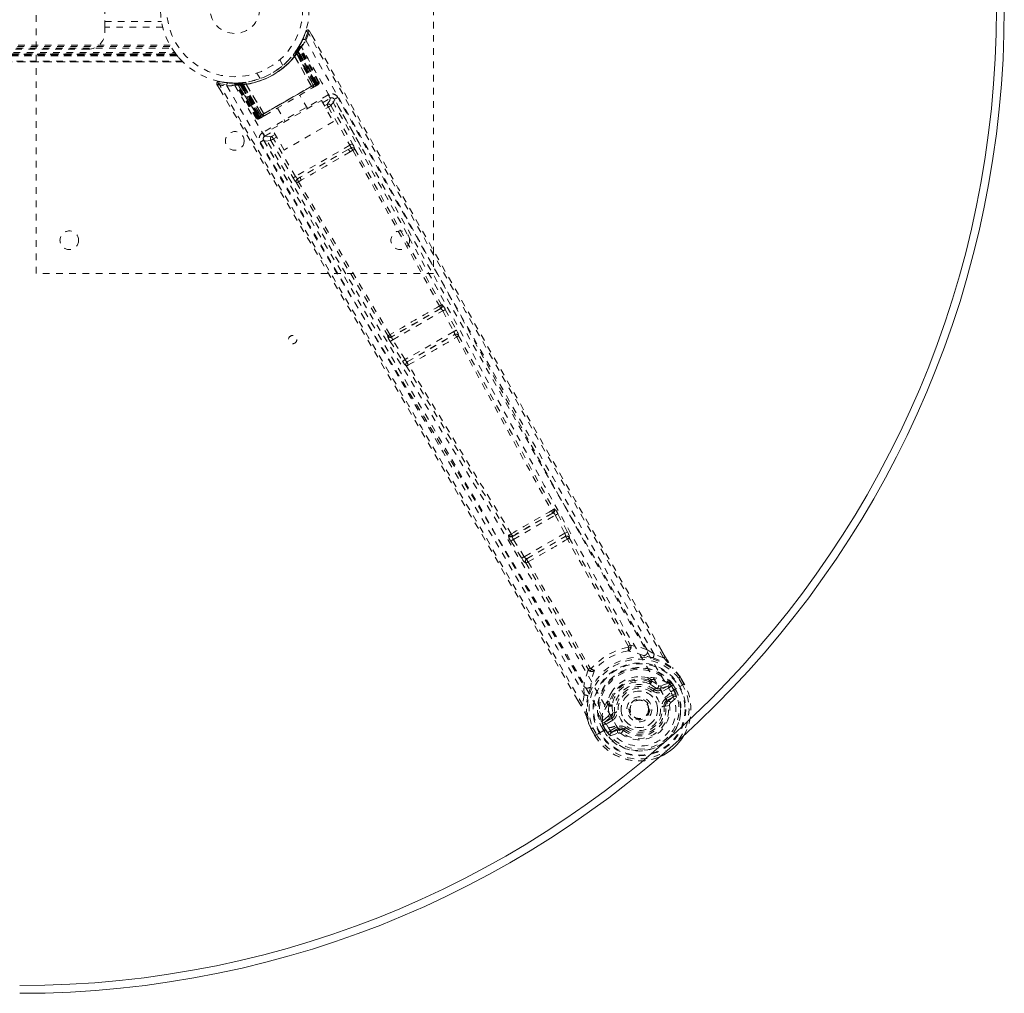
# Model space of a CAD drawing. Header units: inches. Extents: x 7.1 to 78.6, y 25.7 to 55.4.
# Tile 5 of 6: x 63.7 to 78.6, y 25.7 to 40.4. Entities that reach past the tile are written whole.
import ezdxf

# ---------------------------------------------------------------- set-up
doc = ezdxf.new("R2010")
doc.units = ezdxf.units.IN
doc.header["$MEASUREMENT"] = 0
doc.linetypes.add('SLD-Dashed', pattern=[0.075, 0.05, -0.025])
doc.linetypes.add('SLD-Solid', pattern=[0])

msp = doc.modelspace()

# ---------------------------------------------------------------- linework, layer by layer
at = {"color": 7, "linetype": 'SLD-Dashed', "lineweight": 0}
for p, q in [((63.965, 36.557), (63.965, 44.557)), ((69.965, 44.557), (69.965, 36.557)), ((65, 40.276), (65, 40.839)), ((65, 40.36), (65.858, 40.36)), ((65.876, 40.276), (65, 40.276)), ((65, 40.276), (65, 40.192)), ((68.039, 40.212), (67.991, 40.091)), ((68.093, 40.217), (68.067, 40.203)), ((68.135, 40.143), (68.093, 40.217)), ((67.987, 40.08), (67.93, 39.974)), ((66.077, 39.867), (19.604, 39.867)), ((19.605, 39.869), (66.076, 39.869)), ((19.607, 39.871), (66.074, 39.871)), ((19.623, 39.893), (66.057, 39.893)), ((19.668, 39.959), (66.013, 39.959)), ((19.683, 39.984), (65.997, 39.984)), ((19.694, 40.002), (65.987, 40.002)), ((64.75, 39.942), (62.5, 39.942)), ((67.879, 39.896), (67.902, 39.879)), ((67.881, 39.899), (67.897, 39.923)), ((67.881, 39.899), (67.904, 39.882)), ((67.892, 39.916), (67.89, 39.912)), ((67.89, 39.912), (67.913, 39.895)), ((67.891, 39.885), (67.892, 39.886)), ((68.15, 39.398), (67.891, 39.885)), ((67.933, 39.951), (67.892, 39.886)), ((67.892, 39.916), (67.916, 39.899)), ((67.892, 39.886), (68.151, 39.399)), ((67.894, 39.917), (67.893, 39.916)), ((67.934, 39.98), (67.894, 39.917)), ((67.897, 39.923), (67.901, 39.928)), ((67.897, 39.923), (67.921, 39.907)), ((67.901, 39.928), (67.906, 39.936)), ((67.901, 39.928), (67.925, 39.912)), ((67.902, 39.879), (68.172, 39.411)), ((68.175, 39.413), (67.904, 39.882)), ((68.188, 39.42), (67.913, 39.895)), ((67.916, 39.899), (68.191, 39.422)), ((67.925, 39.912), (67.921, 39.907)), ((67.921, 39.907), (68.199, 39.426)), ((67.93, 39.942), (67.925, 39.941)), ((68.203, 39.429), (67.925, 39.912)), ((68.209, 39.428), (67.931, 39.954)), ((68.209, 39.433), (67.933, 39.951)), ((67.952, 39.983), (67.944, 39.97)), ((68.225, 39.442), (67.944, 39.97)), ((67.952, 40.012), (67.945, 39.999)), ((68.236, 39.448), (67.952, 39.983)), ((19.5, 39.752), (66.181, 39.752)), ((66.18, 39.752), (19.501, 39.752)), ((19.502, 39.752), (66.179, 39.752)), ((66.167, 39.764), (19.513, 39.764)), ((66.097, 39.842), (19.584, 39.842)), ((19.584, 39.842), (66.097, 39.842)), ((19.588, 39.847), (66.093, 39.847)), ((19.589, 39.848), (66.092, 39.848)), ((66.09, 39.851), (19.591, 39.851)), ((19.591, 39.851), (66.09, 39.851)), ((66.08, 39.863), (19.6, 39.863)), ((66.092, 39.848), (66.079, 39.865)), ((67.692, 39.699), (67.644, 39.782)), ((67.852, 39.861), (67.85, 39.859)), ((67.868, 39.839), (67.867, 39.837)), ((68.124, 39.383), (67.867, 39.837)), ((67.868, 39.839), (68.126, 39.383)), ((67.297, 39.582), (67.346, 39.499)), ((66.722, 39.426), (66.728, 39.455)), ((66.853, 39.44), (66.728, 39.455)), ((66.96, 39.43), (66.944, 39.43)), ((67.055, 39.433), (66.981, 39.43)), ((67.005, 39.419), (67.322, 38.916)), ((67.083, 39.419), (67.006, 39.416)), ((67.045, 39.404), (67.043, 39.433)), ((67.043, 39.433), (67.049, 39.433)), ((67.051, 39.404), (67.049, 39.433)), ((67.057, 39.434), (67.055, 39.433)), ((67.062, 39.434), (67.058, 39.434)), ((67.06, 39.405), (67.058, 39.434)), ((67.065, 39.405), (67.062, 39.434)), ((67.077, 39.435), (67.081, 39.436)), ((67.08, 39.407), (67.077, 39.435)), ((67.084, 39.407), (67.081, 39.436)), ((67.083, 39.419), (67.085, 39.42)), ((67.375, 38.951), (67.083, 39.419)), ((67.085, 39.42), (67.377, 38.952)), ((67.128, 39.442), (67.125, 39.441)), ((68.199, 39.426), (67.328, 38.924)), ((67.339, 38.93), (68.188, 39.42)), ((68.151, 39.399), (68.209, 39.433)), ((68.225, 39.442), (68.236, 39.448)), ((66.696, 39.41), (66.739, 39.338)), ((66.985, 39.416), (66.969, 39.416)), ((67.29, 38.902), (66.969, 39.416)), ((67.302, 38.909), (66.985, 39.416)), ((67.318, 38.918), (67.006, 39.416)), ((67.045, 39.404), (67.324, 38.921)), ((67.051, 39.404), (67.045, 39.404)), ((67.328, 38.924), (67.051, 39.404)), ((67.336, 38.928), (67.06, 39.405)), ((67.065, 39.405), (67.339, 38.93)), ((67.08, 39.407), (67.352, 38.937)), ((67.355, 38.939), (67.084, 39.407)), ((67.138, 39.417), (67.136, 39.417)), ((67.402, 38.965), (67.136, 39.417)), ((67.138, 39.417), (67.403, 38.967)), ((68.172, 39.411), (67.355, 38.939)), ((68.124, 39.383), (68.126, 39.383)), ((68.14, 39.359), (68.198, 39.392)), ((68.151, 39.399), (68.15, 39.398)), ((68.172, 39.411), (68.175, 39.413)), ((68.202, 39.395), (68.205, 39.397)), ((68.213, 39.401), (68.217, 39.404)), ((68.217, 39.404), (68.216, 39.406)), ((68.223, 39.407), (68.223, 39.407)), ((68.224, 39.408), (68.227, 39.41)), ((68.377, 39.255), (67.387, 38.683)), ((67.527, 38.737), (68.273, 39.167)), ((68.063, 39.046), (67.947, 39.248)), ((68.273, 39.167), (68.456, 38.85)), ((68.291, 39.135), (68.408, 39.203)), ((68.469, 39.186), (68.458, 39.199)), ((68.47, 39.184), (68.465, 39.192)), ((68.471, 39.182), (68.47, 39.184)), ((68.871, 38.474), (68.471, 39.183)), ((67.609, 39.053), (67.725, 38.851)), ((68.32, 39.086), (68.356, 39.107)), ((68.342, 39.047), (68.379, 39.068)), ((68.379, 39.068), (68.703, 38.493)), ((68.418, 39.09), (68.742, 38.515)), ((67.29, 38.902), (67.302, 38.909)), ((67.318, 38.918), (67.375, 38.951)), ((67.327, 38.891), (67.331, 38.892)), ((67.339, 38.897), (67.343, 38.899)), ((67.351, 38.903), (67.354, 38.905)), ((67.352, 38.937), (67.355, 38.939)), ((67.358, 38.908), (67.416, 38.941)), ((67.377, 38.952), (67.375, 38.951)), ((67.402, 38.965), (67.403, 38.967)), ((68.456, 38.85), (67.71, 38.42)), ((67.417, 38.631), (67.545, 38.705)), ((67.71, 38.42), (67.527, 38.737)), ((67.395, 38.586), (67.401, 38.569)), ((67.398, 38.576), (67.403, 38.568)), ((67.403, 38.568), (67.403, 38.566)), ((67.403, 38.566), (67.817, 37.865)), ((67.51, 38.566), (67.846, 37.998)), ((67.574, 38.655), (67.526, 38.628)), ((67.596, 38.616), (67.548, 38.589)), ((67.884, 38.021), (67.548, 38.589)), ((68.703, 38.493), (67.884, 38.021)), ((68.676, 38.427), (67.955, 38.011)), ((68.717, 38.45), (68.676, 38.427)), ((68.708, 38.391), (68.75, 38.416)), ((67.955, 38.011), (67.914, 37.987)), ((67.928, 37.941), (67.97, 37.965)), ((69.965, 36.557), (63.965, 36.557)), ((70.077, 36.024), (69.336, 35.596)), ((70.071, 36.023), (70.077, 36.024)), ((70.094, 36.084), (70.087, 36.083)), ((70.145, 36.01), (70.312, 35.699)), ((69.352, 35.553), (70.106, 35.989)), ((70.106, 35.989), (70.273, 35.678)), ((69.279, 35.617), (69.275, 35.611)), ((69.336, 35.596), (69.339, 35.601)), ((69.537, 35.254), (69.352, 35.553)), ((70.273, 35.678), (69.537, 35.254)), ((69.571, 35.221), (70.284, 35.632)), ((70.284, 35.632), (70.283, 35.632)), ((70.345, 35.614), (70.345, 35.615)), ((69.314, 35.53), (69.499, 35.23)), ((69.556, 35.159), (69.556, 35.159)), ((69.572, 35.221), (69.571, 35.221)), ((71.775, 32.938), (71.159, 32.582)), ((71.173, 32.538), (71.807, 32.904)), ((71.762, 32.935), (71.775, 32.938)), ((71.779, 32.995), (71.792, 32.998)), ((71.807, 32.904), (71.951, 32.631)), ((71.846, 32.925), (71.99, 32.651)), ((71.108, 32.607), (71.099, 32.597)), ((71.159, 32.582), (71.168, 32.592)), ((71.951, 32.631), (71.337, 32.277)), ((71.376, 32.247), (71.957, 32.583)), ((71.957, 32.583), (71.957, 32.582)), ((71.99, 32.651), (72.005, 32.621)), ((71.135, 32.514), (71.3, 32.253)), ((71.337, 32.277), (71.173, 32.538)), ((72.018, 32.563), (72.019, 32.564)), ((71.3, 32.253), (71.319, 32.225)), ((71.361, 32.184), (71.362, 32.184)), ((71.377, 32.247), (71.376, 32.247)), ((73.194, 30.871), (73.302, 30.804)), ((73.443, 30.752), (73.302, 30.804)), ((73.468, 30.766), (73.417, 30.854)), ((73.469, 30.766), (73.418, 30.854)), ((73.207, 30.451), (73.226, 30.442)), ((73.24, 30.386), (73.228, 30.405)), ((73.246, 30.421), (73.258, 30.402)), ((73.512, 30.365), (73.401, 30.326)), ((73.512, 30.365), (73.526, 30.361)), ((73.531, 30.359), (73.526, 30.361)), ((73.73, 30.341), (73.672, 30.441)), ((73.697, 30.456), (73.695, 30.459)), ((73.755, 30.353), (73.696, 30.455)), ((73.756, 30.355), (73.697, 30.456)), ((73.706, 30.326), (73.753, 30.353)), ((73.753, 30.353), (73.756, 30.355)), ((72.244, 30.193), (72.239, 30.32)), ((73.305, 30.271), (73.323, 30.294)), ((73.323, 30.294), (73.334, 30.288)), ((73.391, 30.286), (73.515, 30.329)), ((73.391, 30.286), (73.403, 30.264)), ((73.515, 30.329), (73.403, 30.264)), ((73.53, 30.303), (73.418, 30.238)), ((73.548, 30.341), (73.555, 30.33)), ((73.563, 30.327), (73.548, 30.341)), ((73.551, 30.237), (73.681, 30.312)), ((73.555, 30.33), (73.594, 30.263)), ((73.588, 30.343), (73.563, 30.327)), ((73.599, 30.266), (73.563, 30.327)), ((73.588, 30.343), (73.624, 30.281)), ((73.588, 30.343), (73.588, 30.343)), ((73.594, 30.263), (73.599, 30.266)), ((73.681, 30.312), (73.686, 30.315)), ((73.686, 30.315), (73.706, 30.326)), ((72.193, 30.029), (72.149, 30.106)), ((72.15, 30.107), (72.194, 30.03)), ((72.244, 30.193), (72.218, 30.045)), ((72.603, 30.05), (72.614, 30.031)), ((72.626, 30.057), (72.637, 30.038)), ((73.479, 30.133), (73.58, 30.191)), ((73.494, 30.107), (73.595, 30.165)), ((73.504, 30.089), (73.494, 30.107)), ((73.595, 30.165), (73.504, 30.089)), ((73.548, 30.069), (73.639, 30.149)), ((72.675, 29.92), (72.704, 29.924)), ((72.675, 29.907), (72.675, 29.92)), ((73.474, 30.021), (73.45, 30.018)), ((73.474, 30.031), (73.474, 30.021)), ((73.533, 30.029), (73.474, 30.021)), ((72.515, 29.777), (72.519, 29.792)), ((72.515, 29.777), (72.515, 29.772)), ((72.608, 29.868), (72.519, 29.792)), ((72.519, 29.792), (72.519, 29.792)), ((72.519, 29.792), (72.519, 29.792)), ((72.548, 29.771), (72.648, 29.857)), ((72.661, 29.836), (72.548, 29.771)), ((72.676, 29.81), (72.563, 29.745)), ((72.648, 29.857), (72.661, 29.836)), ((72.346, 29.68), (72.348, 29.677)), ((72.406, 29.575), (72.348, 29.677)), ((72.349, 29.677), (72.407, 29.575)), ((72.373, 29.691), (72.431, 29.591)), ((72.409, 29.577), (72.455, 29.604)), ((72.455, 29.604), (72.475, 29.616)), ((72.475, 29.616), (72.48, 29.619)), ((72.48, 29.619), (72.61, 29.694)), ((72.526, 29.728), (72.5, 29.715)), ((72.5, 29.715), (72.5, 29.715)), ((72.536, 29.652), (72.5, 29.715)), ((72.522, 29.748), (72.528, 29.737)), ((72.526, 29.729), (72.522, 29.748)), ((72.526, 29.728), (72.562, 29.667)), ((72.528, 29.737), (72.566, 29.669)), ((72.536, 29.652), (72.536, 29.652)), ((72.566, 29.669), (72.562, 29.667)), ((72.61, 29.694), (72.61, 29.694)), ((72.636, 29.646), (72.737, 29.704)), ((72.643, 29.573), (72.757, 29.612)), ((72.651, 29.62), (72.752, 29.678)), ((72.762, 29.66), (72.651, 29.62)), ((72.762, 29.66), (72.752, 29.678)), ((72.835, 29.653), (72.828, 29.658)), ((72.85, 29.672), (72.835, 29.653)), ((72.406, 29.575), (72.409, 29.577))]:
    msp.add_line(p, q, dxfattribs=at)
at = {"color": 7, "linetype": 'SLD-Dashed', "lineweight": 0, "flags": 128}
for points in [[(68.091, 40.216), (68.085, 40.221), (68.078, 40.226), (68.071, 40.229), (68.063, 40.231), (68.055, 40.229), (68.049, 40.226), (68.043, 40.221), (68.04, 40.214)], [(73.443, 30.752), (73.035, 31.456), (72.611, 32.192), (72.171, 32.958), (71.773, 33.655), (71.517, 34.104), (71.249, 34.576), (70.969, 35.068), (70.692, 35.558), (70.451, 35.983), (70.133, 36.546), (69.794, 37.145), (69.435, 37.78), (69.103, 38.369), (68.067, 40.203)], [(73.418, 30.854), (72.112, 33.121), (70.769, 35.482), (69.43, 37.851), (68.093, 40.217)], [(68.037, 40.077), (68.828, 38.697), (69.606, 37.311), (70.373, 35.922), (71.132, 34.532), (71.726, 33.444), (72.324, 32.362), (72.93, 31.291), (73.551, 30.237)], [(66.058, 39.893), (66.058, 39.893), (66.057, 39.893)], [(66.728, 39.452), (66.72, 39.452), (66.712, 39.45), (66.704, 39.446), (66.698, 39.441), (66.694, 39.435), (66.692, 39.427), (66.692, 39.42), (66.695, 39.413)], [(66.696, 39.411), (66.697, 39.41), (66.698, 39.412), (66.703, 39.415), (66.712, 39.42), (66.717, 39.423), (66.722, 39.426)], [(72.218, 30.045), (71.85, 30.685), (71.46, 31.361), (71.046, 32.072), (70.611, 32.82), (70.208, 33.508), (69.789, 34.223), (69.692, 34.388), (69.595, 34.554), (69.496, 34.721), (69.429, 34.836), (69.363, 34.948), (69.294, 35.064), (69.223, 35.186), (68.992, 35.577), (68.736, 36.012), (68.454, 36.49), (68.275, 36.793), (68.086, 37.113), (67.881, 37.46), (67.69, 37.784), (67.441, 38.206), (67.219, 38.581), (67.026, 38.91), (66.86, 39.191), (66.722, 39.426)], [(67.119, 39.442), (66.934, 39.43), (66.891, 39.435)], [(66.955, 39.428), (66.966, 39.421), (66.977, 39.412)], [(66.966, 39.421), (66.97, 39.417), (66.971, 39.416)], [(66.999, 39.43), (67.007, 39.431), (67.043, 39.433)], [(67.001, 39.422), (67.005, 39.417), (67.006, 39.416)], [(68.209, 39.433), (68.209, 39.432), (68.207, 39.431), (68.204, 39.43), (68.2, 39.427), (68.195, 39.424), (68.189, 39.421), (68.182, 39.417), (68.175, 39.413)], [(68.191, 39.422), (68.204, 39.429), (68.214, 39.436), (68.222, 39.44), (68.225, 39.442)], [(68.236, 39.448), (68.234, 39.447), (68.227, 39.443), (68.216, 39.436), (68.203, 39.429)], [(72.149, 30.106), (70.832, 32.381), (69.458, 34.727), (68.078, 37.069), (66.696, 39.411)], [(66.846, 39.389), (67.646, 38.014), (68.456, 36.647), (69.276, 35.288), (70.1, 33.937), (70.746, 32.878), (71.384, 31.819), (72.007, 30.759), (72.61, 29.694)], [(66.968, 39.395), (67.766, 38.025), (68.576, 36.662), (69.396, 35.308), (70.221, 33.961), (70.866, 32.906), (71.504, 31.85), (72.127, 30.791), (72.727, 29.727)], [(67.403, 38.967), (67.582, 39.07), (67.763, 39.175), (67.945, 39.28), (68.124, 39.383)], [(67.418, 38.942), (67.596, 39.045), (67.778, 39.15), (67.959, 39.255), (68.138, 39.358)], [(68.126, 39.383), (68.146, 39.378), (68.151, 39.377)], [(68.151, 39.377), (68.152, 39.388), (68.15, 39.398)], [(68.204, 39.398), (68.208, 39.4), (68.211, 39.4), (68.212, 39.401), (68.212, 39.401)], [(68.205, 39.397), (68.208, 39.399), (68.211, 39.4), (68.213, 39.401), (68.213, 39.402)], [(68.408, 39.203), (68.402, 39.166), (68.356, 39.107)], [(68.408, 39.203), (68.405, 39.207), (68.398, 39.219), (68.389, 39.235), (68.377, 39.255)], [(68.418, 39.09), (68.463, 39.149), (68.469, 39.182)], [(73.194, 30.871), (71.609, 33.636), (70.037, 36.409), (68.469, 39.186)], [(73.302, 30.804), (72.932, 31.445), (72.547, 32.114), (72.148, 32.811), (71.768, 33.476), (71.385, 34.15), (71.002, 34.825), (70.629, 35.483), (70.272, 36.114), (69.94, 36.703), (69.568, 37.362), (69.219, 37.98), (68.877, 38.587), (68.521, 39.216)], [(68.356, 39.107), (68.357, 39.106), (68.358, 39.104), (68.36, 39.1), (68.363, 39.095), (68.367, 39.089), (68.37, 39.083), (68.375, 39.076), (68.379, 39.068)], [(68.418, 39.09), (68.414, 39.088), (68.405, 39.083), (68.393, 39.076), (68.379, 39.068)], [(67.324, 38.921), (67.311, 38.914), (67.3, 38.908), (67.293, 38.903), (67.29, 38.902)], [(67.302, 38.909), (67.305, 38.91), (67.312, 38.915), (67.323, 38.921), (67.336, 38.928)], [(67.317, 38.918), (67.322, 38.912), (67.323, 38.911)], [(67.352, 38.937), (67.345, 38.933), (67.338, 38.93), (67.332, 38.926), (67.327, 38.923), (67.323, 38.921), (67.32, 38.919), (67.318, 38.918), (67.318, 38.918)], [(67.332, 38.893), (67.332, 38.893), (67.333, 38.894), (67.335, 38.895), (67.338, 38.898)], [(67.342, 38.899), (67.343, 38.899), (67.345, 38.9), (67.347, 38.902), (67.351, 38.903)], [(67.344, 38.9), (67.344, 38.9), (67.345, 38.901), (67.347, 38.902), (67.35, 38.905)], [(67.357, 38.907), (67.358, 38.908), (67.359, 38.908)], [(67.377, 38.952), (67.384, 38.945), (67.395, 38.941)], [(67.402, 38.965), (67.396, 38.945), (67.395, 38.941)], [(67.387, 38.683), (67.398, 38.664), (67.408, 38.647), (67.415, 38.636), (67.417, 38.631)], [(67.349, 38.539), (67.54, 38.215), (67.758, 37.846), (67.997, 37.441), (68.213, 37.075), (68.326, 36.884), (68.44, 36.692), (68.553, 36.5), (68.681, 36.283), (68.811, 36.063), (68.936, 35.85), (69.192, 35.416), (69.43, 35.013), (69.649, 34.641), (69.863, 34.277), (70.112, 33.854), (70.537, 33.129), (70.966, 32.397), (71.407, 31.639), (71.836, 30.9), (72.244, 30.193)], [(67.401, 38.569), (67.436, 38.556), (67.51, 38.566)], [(67.401, 38.569), (69.022, 35.823), (70.638, 33.075), (72.239, 30.32)], [(67.526, 38.628), (67.452, 38.618), (67.417, 38.631)], [(67.548, 38.589), (67.534, 38.581), (67.522, 38.573), (67.514, 38.568), (67.51, 38.566)], [(67.526, 38.628), (67.526, 38.627), (67.528, 38.624), (67.53, 38.621), (67.533, 38.616), (67.536, 38.61), (67.54, 38.603), (67.544, 38.596), (67.548, 38.589)], [(68.676, 38.427), (68.499, 38.324), (68.321, 38.221), (68.137, 38.116), (67.955, 38.011)], [(68.708, 38.391), (68.525, 38.285), (68.339, 38.178), (68.153, 38.071), (67.97, 37.965)], [(68.742, 38.515), (68.738, 38.513), (68.729, 38.508), (68.716, 38.501), (68.703, 38.493)], [(68.717, 38.45), (68.734, 38.456), (68.747, 38.454)], [(68.75, 38.416), (69.409, 37.242), (70.059, 36.064)], [(68.778, 38.434), (69.437, 37.26), (70.087, 36.083)], [(67.884, 38.021), (67.871, 38.013), (67.859, 38.005), (67.85, 38), (67.846, 37.998)], [(69.309, 35.632), (68.615, 36.784), (67.928, 37.941)], [(67.898, 37.926), (68.585, 36.769), (69.279, 35.617)], [(69.597, 37.098), (70.296, 35.828), (71.05, 34.44), (71.641, 33.353), (72.237, 32.273), (72.843, 31.204), (73.464, 30.152)], [(70.145, 36.01), (70.144, 36.009), (70.141, 36.008), (70.137, 36.006), (70.132, 36.003), (70.126, 36), (70.12, 35.996), (70.113, 35.993), (70.106, 35.989)], [(69.352, 35.553), (69.345, 35.549), (69.338, 35.545), (69.332, 35.541), (69.326, 35.538), (69.321, 35.535), (69.318, 35.532), (69.315, 35.531), (69.314, 35.53)], [(70.312, 35.699), (70.31, 35.698), (70.308, 35.697), (70.304, 35.695), (70.299, 35.692), (70.293, 35.689), (70.287, 35.686), (70.28, 35.682), (70.273, 35.678)], [(70.312, 35.699), (70.327, 35.669), (70.328, 35.668)], [(70.317, 35.595), (71.034, 34.281), (71.751, 32.973)], [(70.331, 35.629), (70.334, 35.628), (70.345, 35.614)], [(70.345, 35.614), (71.062, 34.302), (71.779, 32.995)], [(69.537, 35.254), (69.53, 35.249), (69.524, 35.245), (69.518, 35.241), (69.512, 35.238), (69.507, 35.235), (69.503, 35.233), (69.501, 35.231), (69.499, 35.23)], [(69.499, 35.23), (69.518, 35.202), (69.519, 35.2)], [(69.556, 35.159), (70.334, 33.881), (71.108, 32.607)], [(71.141, 32.621), (70.367, 33.896), (69.587, 35.174)], [(71.775, 32.938), (71.782, 32.937), (71.79, 32.93), (71.799, 32.919), (71.803, 32.912), (71.807, 32.904)], [(71.846, 32.925), (71.844, 32.924), (71.841, 32.922), (71.837, 32.92), (71.833, 32.918), (71.827, 32.915), (71.821, 32.911), (71.814, 32.908), (71.807, 32.904)], [(71.173, 32.538), (71.168, 32.545), (71.164, 32.552), (71.158, 32.566), (71.157, 32.576), (71.159, 32.582)], [(71.99, 32.651), (71.986, 32.649), (71.976, 32.644), (71.964, 32.638), (71.951, 32.631)], [(71.951, 32.631), (71.954, 32.623), (71.957, 32.615), (71.96, 32.6), (71.96, 32.589), (71.959, 32.585), (71.958, 32.583), (71.957, 32.583)], [(71.173, 32.538), (71.166, 32.534), (71.159, 32.53), (71.153, 32.526), (71.148, 32.522), (71.143, 32.519), (71.139, 32.517), (71.137, 32.515), (71.135, 32.514)], [(72.911, 30.923), (72.447, 31.728), (71.99, 32.541)], [(72.018, 32.564), (72.475, 31.751), (72.939, 30.946)], [(71.337, 32.277), (71.331, 32.272), (71.324, 32.268), (71.318, 32.265), (71.313, 32.261), (71.308, 32.258), (71.304, 32.256), (71.301, 32.254), (71.3, 32.253)], [(71.362, 32.184), (71.837, 31.383), (72.302, 30.579)], [(71.395, 32.198), (71.871, 31.396), (72.336, 30.591)], [(72.908, 30.908), (72.917, 30.903), (72.926, 30.901), (72.935, 30.901), (72.942, 30.905), (72.947, 30.912), (72.949, 30.92), (72.948, 30.93), (72.945, 30.94)], [(73.194, 30.871), (73.073, 30.914), (72.945, 30.94)], [(72.908, 30.908), (72.912, 30.915), (72.912, 30.919), (72.912, 30.921), (72.911, 30.923)], [(73.159, 30.777), (73.146, 30.78), (73.138, 30.782)], [(73.285, 30.748), (73.434, 30.691), (73.58, 30.597)], [(73.469, 30.766), (73.469, 30.766), (73.468, 30.766), (73.466, 30.765), (73.463, 30.763), (73.458, 30.761), (73.453, 30.758), (73.448, 30.755), (73.443, 30.752)], [(72.304, 30.57), (72.263, 30.447), (72.239, 30.32)], [(72.304, 30.57), (72.311, 30.562), (72.319, 30.557), (72.328, 30.555), (72.336, 30.556), (72.343, 30.56), (72.348, 30.567), (72.351, 30.576), (72.35, 30.586)], [(72.336, 30.591), (72.337, 30.589), (72.339, 30.588), (72.343, 30.587), (72.35, 30.586)], [(73.587, 30.589), (73.584, 30.594), (73.58, 30.597)], [(73.695, 30.459), (73.641, 30.53), (73.58, 30.597)], [(73.697, 30.456), (73.639, 30.532), (73.587, 30.589)], [(73.207, 30.451), (73.113, 30.465), (73.056, 30.463)], [(73.323, 30.294), (73.27, 30.333), (73.221, 30.36)], [(73.258, 30.402), (73.31, 30.374), (73.366, 30.332)], [(73.695, 30.459), (73.694, 30.459), (73.693, 30.458), (73.69, 30.456), (73.688, 30.453), (73.684, 30.451), (73.68, 30.448), (73.676, 30.444), (73.672, 30.441)], [(73.672, 30.441), (73.677, 30.444), (73.682, 30.447), (73.687, 30.45), (73.691, 30.452), (73.694, 30.454), (73.697, 30.455), (73.697, 30.456), (73.697, 30.456)], [(73.756, 30.355), (73.756, 30.355), (73.755, 30.355), (73.753, 30.353), (73.75, 30.352), (73.746, 30.35), (73.741, 30.347), (73.735, 30.344), (73.73, 30.341)], [(72.344, 30.324), (72.343, 30.316), (72.339, 30.303)], [(72.662, 30.236), (72.632, 30.188), (72.596, 30.098)], [(73.287, 30.247), (73.29, 30.251), (73.293, 30.256), (73.297, 30.26), (73.299, 30.263), (73.302, 30.266), (73.303, 30.268), (73.304, 30.27), (73.305, 30.271)], [(73.366, 30.332), (73.387, 30.324), (73.401, 30.326)], [(73.418, 30.238), (73.415, 30.243), (73.413, 30.248), (73.41, 30.252), (73.408, 30.256), (73.406, 30.26), (73.404, 30.262), (73.404, 30.264), (73.403, 30.264)], [(73.53, 30.303), (73.527, 30.308), (73.525, 30.313), (73.522, 30.317), (73.52, 30.321), (73.518, 30.324), (73.517, 30.327), (73.516, 30.328), (73.515, 30.329)], [(73.555, 30.33), (73.545, 30.315), (73.53, 30.303)], [(73.563, 30.327), (73.563, 30.327), (73.563, 30.327)], [(73.625, 30.28), (73.674, 30.168), (73.701, 30.049), (73.704, 29.926), (73.684, 29.806), (73.64, 29.691), (73.575, 29.587), (73.573, 29.585)], [(73.58, 30.191), (73.602, 30.199), (73.626, 30.197)], [(72.3, 30.179), (72.275, 30.022), (72.283, 29.849)], [(73.464, 30.152), (73.498, 30.082), (73.517, 30.005), (73.518, 29.925), (73.501, 29.846), (73.469, 29.77), (73.423, 29.701), (73.364, 29.641), (73.296, 29.593), (73.219, 29.558), (73.139, 29.537), (73.056, 29.531), (72.974, 29.541), (72.897, 29.567), (72.828, 29.608), (72.771, 29.662), (72.727, 29.727)], [(73.479, 30.133), (73.482, 30.128), (73.485, 30.123), (73.487, 30.118), (73.49, 30.115), (73.491, 30.111), (73.493, 30.109), (73.494, 30.107), (73.494, 30.107)], [(73.595, 30.165), (73.595, 30.166), (73.594, 30.167), (73.592, 30.17), (73.59, 30.173), (73.588, 30.177), (73.586, 30.181), (73.583, 30.186), (73.58, 30.191)], [(72.218, 30.045), (72.213, 30.042), (72.208, 30.039), (72.203, 30.036), (72.199, 30.033), (72.195, 30.031), (72.193, 30.03), (72.193, 30.029), (72.193, 30.029)], [(72.62, 29.901), (72.617, 29.879), (72.608, 29.868)], [(72.614, 30.031), (72.613, 29.971), (72.62, 29.901)], [(72.734, 29.928), (72.728, 29.927), (72.723, 29.926), (72.718, 29.926), (72.713, 29.925), (72.71, 29.924), (72.707, 29.924), (72.705, 29.924), (72.704, 29.924)], [(73.421, 30.015), (73.426, 30.015), (73.432, 30.016), (73.437, 30.017), (73.441, 30.017), (73.445, 30.018), (73.448, 30.018), (73.45, 30.018), (73.45, 30.018)], [(72.283, 29.849), (72.285, 29.843), (72.287, 29.838)], [(72.283, 29.849), (72.308, 29.772), (72.346, 29.68)], [(72.348, 29.677), (72.311, 29.765), (72.287, 29.838)], [(72.548, 29.771), (72.549, 29.77), (72.55, 29.769), (72.551, 29.766), (72.553, 29.763), (72.555, 29.759), (72.558, 29.755), (72.56, 29.75), (72.563, 29.745)], [(72.676, 29.81), (72.673, 29.815), (72.67, 29.819), (72.667, 29.824), (72.665, 29.828), (72.663, 29.831), (72.662, 29.833), (72.661, 29.835), (72.661, 29.836)], [(72.346, 29.68), (72.347, 29.681), (72.348, 29.681), (72.351, 29.682), (72.355, 29.684), (72.359, 29.685), (72.363, 29.687), (72.368, 29.689), (72.373, 29.691)], [(72.348, 29.677), (72.347, 29.676), (72.348, 29.677), (72.349, 29.677)], [(72.349, 29.677), (72.35, 29.678), (72.354, 29.68), (72.358, 29.682), (72.363, 29.685), (72.368, 29.688), (72.373, 29.691)], [(72.526, 29.728), (72.526, 29.728), (72.526, 29.729)], [(72.563, 29.745), (72.546, 29.738), (72.528, 29.737)], [(72.562, 29.667), (72.559, 29.665), (72.553, 29.662), (72.545, 29.657), (72.536, 29.652)], [(72.607, 29.609), (72.618, 29.63), (72.636, 29.646)], [(72.636, 29.646), (72.638, 29.641), (72.641, 29.636), (72.644, 29.631), (72.646, 29.628), (72.648, 29.624), (72.649, 29.622), (72.65, 29.62), (72.651, 29.62)], [(72.737, 29.704), (72.739, 29.699), (72.742, 29.694), (72.745, 29.69), (72.747, 29.686), (72.749, 29.683), (72.75, 29.68), (72.751, 29.679), (72.752, 29.678)], [(72.868, 29.696), (72.865, 29.691), (72.861, 29.687), (72.858, 29.683), (72.855, 29.679), (72.853, 29.676), (72.851, 29.674), (72.85, 29.672), (72.85, 29.672)], [(72.407, 29.576), (72.406, 29.576), (72.405, 29.575), (72.406, 29.575)]]:
    msp.add_lwpolyline(points, dxfattribs=at)
at = {"color": 7, "linetype": 'SLD-Dashed', "lineweight": 0}
for centre, radius in [((66.965, 40.557), 1.125), ((66.965, 40.557), 1.03), ((66.965, 40.557), 0.376), ((66.965, 38.557), 0.141), ((64.465, 37.057), 0.141), ((69.465, 37.057), 0.141), ((67.84, 35.557), 0.0625), ((73.077, 29.971), 0.7), ((73.077, 29.971), 0.69), ((73.077, 29.971), 0.623), ((73.077, 29.971), 0.32), ((73.077, 29.971), 0.275), ((73.077, 29.971), 0.188), ((73.077, 29.971), 0.157), ((73.077, 29.971), 0.142), ((73.077, 29.971), 0.139), ((73.077, 29.971), 0.138)]:
    msp.add_circle(centre, radius, dxfattribs=at)
at = {"color": 7, "linetype": 'SLD-Solid', "lineweight": 15}
for centre, radius, start, end in [((63.715, 40.557), 14.875, 270, 90), ((63.715, 40.557), 14.757, 270, 90), ((63.715, 40.557), 14.757, 270, 90), ((73.077, 29.971), 0.78, 293.2668, 329.7091), ((73.077, 29.971), 0.78, 293.3517, 329.6242)]:
    msp.add_arc(centre, radius, start, end, dxfattribs=at)
at = {"color": 7, "linetype": 'SLD-Dashed', "lineweight": 0}
for centre, radius, start, end in [((64.75, 40.192), 0.25, 270, 360), ((66.965, 40.558), 1.158, 257.8714, 342.1368), ((66.972, 40.555), 1.12, 334.6373, 342.102), ((66.947, 40.593), 1.206, 334.6778, 341.8734), ((68.067, 40.203), 0.03, 29.4674, 162.1545), ((68.034, 40.148), 0.0637, 58.5985, 85.805), ((66.966, 40.557), 1.127, 329.5249, 334.6585), ((66.862, 40.767), 1.363, 324.4473, 329.5874), ((68.011, 40.062), 0.03, 30.2575, 154.0793), ((66.951, 40.547), 1.107, 216.1574, 218.1454), ((66.94, 40.535), 1.092, 217.6141, 225.7632), ((66.949, 40.585), 1.19, 270.8801, 329.1199), ((66.965, 40.557), 1.127, 270.4732, 329.5268), ((66.966, 40.556), 1.155, 274.2142, 325.7857), ((66.966, 40.556), 1.155, 274.9104, 325.0896), ((66.966, 40.556), 1.155, 275.8866, 324.1134), ((67.226, 40.192), 0.732, 331.2375, 335.2461), ((67.172, 40.412), 0.874, 323.5636, 325.4762), ((67.976, 39.846), 0.109, 121.2506, 150.4792), ((67.918, 39.901), 0.0297, 145.5268, 208.5208), ((67.917, 39.899), 0.0297, 145.4493, 208.5184), ((68.013, 39.845), 0.137, 119.4044, 143.517), ((67.159, 40.239), 0.826, 334.4251, 339.5914), ((67.183, 40.233), 0.805, 335.5296, 340.9267), ((67.151, 40.248), 0.844, 336.4939, 341.7217), ((67.96, 39.965), 0.0299, 149.2393, 208.2095), ((67.209, 40.417), 0.846, 328.8026, 330.3418), ((67.941, 39.943), 0.0429, 47.0146, 95.8227), ((67.971, 39.984), 0.0299, 150.3021, 208.0904), ((67.978, 39.998), 0.03, 151.0764, 208.0207), ((-66.09, -37.731), 154.953, 28.89638, 30.09767), ((64.094, 38.249), 2.559, 38.5032, 39.0898), ((66.984, 40.526), 1.12, 277.9257, 322.0744), ((67.884, 39.868), 0.0345, 194.8322, 241.044), ((67.883, 39.867), 0.031, 190.2226, 241.685), ((66.722, 39.426), 0.03, 77.8469, 210.5317), ((66.964, 40.551), 1.121, 257.8972, 265.3612), ((66.872, 39.404), 0.03, 85.9296, 209.7334), ((66.965, 40.557), 1.128, 265.3425, 270.4733), ((66.944, 39.4), 0.03, 31.9803, 88.9227), ((66.965, 40.548), 1.118, 268.9233, 269.8106), ((66.945, 39.359), 0.0707, 61.4584, 88.8937), ((66.966, 40.393), 0.963, 269.626, 272.5174), ((66.96, 39.4), 0.0299, 31.9078, 89.6971), ((66.964, 40.582), 1.154, 269.9245, 273.9568), ((67.009, 39.405), 0.0429, 144.1735, 192.9922), ((66.981, 39.4), 0.03, 46.8725, 91.2413), ((66.965, 40.557), 1.127, 270.7805, 275.7096), ((66.981, 39.4), 0.0299, 31.7998, 90.7502), ((67.058, 39.404), 0.0297, 31.4757, 94.476), ((67.059, 39.404), 0.0297, 31.4726, 94.5544), ((67.152, 40.149), 0.733, 264.7564, 268.7668), ((67.105, 39.418), 0.0311, 358.3234, 49.6447), ((67.104, 39.417), 0.0345, 358.9668, 45.1541), ((67.823, 39.201), 0.425, 27.0518, 30.9521), ((68.176, 39.42), 0.0353, 291.8162, 20.675), ((67.462, 38.997), 0.844, 28.4093, 30.2276), ((68.183, 39.418), 0.03, 300.0639, 28.0633), ((67.848, 39.216), 0.409, 26.9302, 30.9897), ((68.198, 39.428), 0.03, 323.4973, 28.0221), ((68.21, 39.434), 0.03, 300.0061, 28.0086), ((68.209, 39.434), 0.0305, 320.7087, 27.6495), ((66.943, 40.584), 1.2, 258.1036, 265.3371), ((66.836, 40.754), 1.365, 270.4173, 275.5484), ((67.139, 40.236), 0.837, 258.2594, 263.5254), ((67.138, 40.209), 0.808, 259.0823, 264.4627), ((67.143, 40.221), 0.816, 260.3786, 265.6044), ((68.124, 39.381), 0.0266, 300.8097, 351.4342), ((68.125, 39.385), 0.0299, 300.1918, 28.2016), ((67.792, 39.184), 0.443, 27.1712, 30.9192), ((67.793, 39.184), 0.445, 27.1759, 30.9042), ((68.197, 39.429), 0.0315, 299.304, 332.3765), ((68.256, 39.293), 0.119, 105.9048, 109.5565), ((68.43, 39.164), 0.105, 29.364, 120.0832), ((68.43, 39.164), 0.045, 52.0115, 119.9784), ((69.929, 36.693), 2.889, 119.1646, 120.3544), ((68.379, 39.068), 0.0451, 29.619, 119.5733), ((67.316, 38.918), 0.03, 211.9927, 299.9958), ((67.316, 38.919), 0.0305, 212.3649, 279.3708), ((67.327, 38.925), 0.03, 211.9775, 276.5659), ((67.343, 38.934), 0.03, 211.9321, 299.9374), ((68.032, 39.326), 0.816, 209.7635, 211.6435), ((67.327, 38.926), 0.0315, 267.9504, 300.6814), ((67.686, 39.122), 0.409, 209.0065, 213.0608), ((67.706, 39.134), 0.424, 209.0465, 212.9591), ((67.71, 39.136), 0.424, 209.0461, 212.9597), ((67.742, 39.154), 0.446, 209.0998, 212.8188), ((67.741, 39.154), 0.442, 209.0825, 212.836), ((67.401, 38.967), 0.0299, 211.7987, 299.8124), ((67.405, 38.965), 0.0265, 248.3658, 299.3847), ((67.439, 38.592), 0.105, 119.9128, 210.6399), ((68.818, 36.079), 2.865, 119.6412, 120.8411), ((67.44, 38.592), 0.045, 120.021, 187.9913), ((67.549, 38.589), 0.0451, 120.4244, 210.3582), ((68.647, 38.368), 0.0652, 20.5405, 63.5538), ((68.64, 38.448), 0.0773, 1.6197, 35.4679), ((68.681, 38.384), 0.0756, 25.3497, 61.8372), ((68.498, 38.359), 0.289, 14.9786, 32.6485), ((68.743, 38.416), 0.0384, 27.0802, 85.3625), ((68.627, 38.643), 0.258, 298.4455, 305.7743), ((68.103, 38.131), 0.289, 207.3523, 225.0236), ((67.955, 38.053), 0.0772, 204.5282, 238.3884), ((67.938, 37.948), 0.0456, 121.9208, 209.0057), ((67.793, 38.161), 0.258, 294.2213, 301.5588), ((67.989, 37.984), 0.075, 178.0038, 214.8098), ((68.021, 38.007), 0.0652, 176.4367, 219.4347), ((87.747, 4.563), 36.127, 119.3134, 120.6867), ((86.224, 7.201), 33.041, 119.2678, 120.7322), ((69.998, 36.186), 0.136, 296.7334, 311.1191), ((70.014, 36.03), 0.0567, 353.3892, 37.5183), ((70.048, 36.062), 0.0451, 300.5806, 28.0275), ((70.054, 36.063), 0.0451, 300.5538, 28.0599), ((70.048, 35.971), 0.0601, 16.8947, 61.4094), ((69.941, 35.924), 0.222, 22.8798, 46.3593), ((69.49, 35.664), 0.222, 193.6443, 217.1166), ((69.313, 35.635), 0.0451, 211.9421, 299.4421), ((69.235, 35.745), 0.136, 288.8666, 303.2774), ((69.317, 35.64), 0.0451, 211.9693, 299.423), ((69.362, 35.653), 0.057, 202.6064, 246.4878), ((69.396, 35.595), 0.0601, 178.6019, 223.0986), ((53.258, 64.298), 33.341, 299.2942, 300.7058), ((53.169, 64.453), 33.569, 299.2813, 300.7188), ((70.222, 35.642), 0.0626, 351.5359, 35.5248), ((70.305, 35.595), 0.0433, 52.7778, 120.2181), ((70.252, 35.57), 0.0697, 20.9144, 63.0656), ((70.306, 35.593), 0.0451, 28.3737, 119.3683), ((70.261, 35.707), 0.125, 296.4454, 312.2351), ((70.228, 35.605), 0.118, 4.6488, 32.0139), ((69.623, 35.256), 0.118, 207.9897, 235.3615), ((69.594, 35.279), 0.0626, 204.483, 248.456), ((69.594, 35.182), 0.0451, 120.6343, 211.6236), ((69.595, 35.182), 0.0451, 120.6348, 211.632), ((69.519, 35.276), 0.123, 287.6589, 303.6644), ((69.641, 35.218), 0.0697, 176.9386, 219.08), ((89.953, 0.741), 37.017, 119.455, 120.5447), ((87.905, 4.289), 32.881, 119.4018, 120.5981), ((71.71, 33.055), 0.0918, 296.0198, 318.5474), ((71.702, 32.937), 0.0607, 358.2998, 36.2287), ((71.739, 32.974), 0.0451, 300.8911, 27.4034), ((71.752, 32.977), 0.0451, 300.8625, 27.511), ((71.692, 32.867), 0.165, 20.5959, 52.3652), ((71.262, 32.619), 0.165, 187.6352, 219.4063), ((71.137, 32.621), 0.0451, 212.4909, 299.1353), ((71.09, 32.697), 0.092, 281.4623, 303.9909), ((71.146, 32.631), 0.0451, 212.6015, 299.1044), ((71.197, 32.646), 0.0612, 203.9343, 241.5388), ((54.979, 61.318), 33.376, 299.4251, 300.5748), ((71.978, 32.542), 0.0451, 27.8538, 118.9509), ((71.979, 32.543), 0.0451, 27.8557, 118.9597), ((71.909, 32.509), 0.0873, 21.8104, 56.8089), ((71.926, 32.571), 0.0933, 355.8674, 32.4636), ((55.339, 60.695), 32.709, 299.3987, 300.6012), ((71.951, 32.621), 0.089, 296.1836, 319.6163), ((71.401, 32.268), 0.0933, 207.5376, 244.1306), ((71.389, 32.304), 0.0588, 207.8404, 256.6296), ((71.399, 32.208), 0.0451, 121.0393, 212.1461), ((71.4, 32.208), 0.0451, 121.0449, 212.1503), ((71.346, 32.271), 0.0879, 280.2426, 303.9552), ((71.464, 32.252), 0.0872, 183.1891, 218.1917), ((72.89, 30.913), 0.0608, 283.4584, 26.3314), ((72.874, 30.993), 0.0795, 297.4883, 323.9459), ((72.951, 30.953), 0.0143, 206.6178, 242.4738), ((73.084, 29.959), 0.965, 100.5266, 139.4745), ((73.048, 30.022), 0.844, 99.7729, 140.2273), ((72.833, 30.886), 0.0786, 336.2657, 16.6737), ((72.764, 29.978), 0.888, 65.0294, 80.8692), ((73.14, 30.843), 0.0608, 268.0309, 27.62), ((72.677, 30.96), 0.644, 340.7415, 345.9111), ((73.077, 29.971), 0.787, 38.3239, 201.6761), ((73.077, 29.971), 0.758, 38.3239, 201.6761), ((72.736, 28.613), 2.205, 75.5692, 78.9413), ((76.26, 33.117), 3.678, 220.0116, 223.237), ((74.523, 31.342), 1.201, 208.6554, 218.8152), ((72.294, 30.658), 0.0795, 276.0556, 302.5084), ((72.29, 30.571), 0.0143, 357.5525, 33.3762), ((72.355, 30.604), 0.0608, 213.6674, 316.5432), ((73.228, 30.246), 0.887, 159.1303, 174.9707), ((72.408, 30.64), 0.0786, 223.325, 263.7398), ((73.077, 29.971), 0.632, 36.0642, 203.9358), ((73.077, 29.971), 0.602, 36.2697, 203.7303), ((73.096, 29.939), 0.494, 76.9723, 163.0276), ((73.083, 29.961), 0.453, 69.7481, 170.2512), ((73.068, 29.987), 0.476, 91.4716, 148.5277), ((73.074, 29.977), 0.411, 69.0117, 170.9886), ((73.077, 29.971), 0.376, 52.774, 187.226), ((73.239, 29.955), 0.497, 54.8144, 93.6303), ((73.17, 30.436), 0.0404, 337.2292, 22.6933), ((73.201, 30.388), 0.0326, 31.6485, 77.8226), ((73.23, 30.39), 0.0305, 253.9344, 24.3666), ((73.203, 30.393), 0.0371, 299.2749, 349.8293), ((73.206, 30.403), 0.0444, 25.0094, 62.69), ((73.204, 30.45), 0.0506, 298.2477, 325.6809), ((73.216, 30.431), 0.0505, 298.2686, 325.7533), ((73.293, 29.985), 0.439, 60.0687, 96.0867), ((73.501, 30.356), 0.0305, 299.0389, 6.1719), ((73.48, 30.292), 0.0843, 35.3967, 52.6298), ((73.672, 30.441), 0.03, 30.2178, 35.2738), ((73.077, 29.971), 0.78, 329.6242, 29.4712), ((73.077, 29.971), 0.78, 329.7091, 29.4852), ((72.291, 30.352), 0.0608, 212.3809, 331.9722), ((74.428, 29.587), 2.208, 161.0614, 164.4278), ((73.077, 29.971), 0.599, 210.5443, 29.4557), ((73.084, 29.96), 0.543, 209.366, 30.6339), ((73.077, 29.971), 0.346, 52.774, 187.2261), ((73.077, 29.971), 0.275, 0.0001, 179.9999), ((73.359, 30.341), 0.119, 232.7727, 300.0007), ((73.359, 30.341), 0.089, 232.774, 300), ((73.337, 30.321), 0.031, 241.5904, 20.0542), ((73.364, 30.336), 0.0567, 238.2288, 297.9768), ((73.375, 30.311), 0.0299, 301.0513, 29.0013), ((73.344, 30.362), 0.242, 299.7354, 328.8242), ((73.077, 29.971), 0.593, 22.3909, 29.4476), ((74.039, 29.517), 0.869, 118.48, 120.4352), ((73.435, 30.119), 0.206, 8.3448, 22.3359), ((73.079, 29.971), 0.748, 322.5885, 29.5967), ((72.42, 30.812), 0.644, 254.0877, 259.2601), ((73.004, 29.825), 0.491, 146.1266, 185.5131), ((72.958, 29.791), 0.44, 143.935, 179.9015), ((72.656, 30.082), 0.0623, 164.5867, 210.8777), ((72.629, 30.123), 0.0404, 217.2994, 262.7815), ((72.599, 30.1), 0.0506, 274.3261, 301.7448), ((72.654, 30.073), 0.0326, 162.158, 208.3726), ((73.539, 30.03), 0.119, 120, 187.2269), ((73.539, 30.03), 0.089, 120, 187.226), ((73.545, 30.03), 0.0715, 124.7809, 179.761), ((73.519, 30.063), 0.0301, 12.3462, 118.5783), ((73.578, 30.035), 0.0455, 131.3628, 187.4619), ((73.611, 30.14), 0.0299, 17.887, 121.9555), ((71.167, 29.404), 1.202, 21.1862, 31.3433), ((68.762, 28.788), 3.678, 16.7625, 19.9878), ((72.639, 30.048), 0.0305, 215.6319, 346.0665), ((72.61, 30.081), 0.0504, 274.2167, 301.7583), ((72.644, 29.921), 0.031, 220.1663, 358.1949), ((72.649, 30.073), 0.0371, 250.1682, 300.7275), ((72.618, 29.905), 0.0565, 301.9584, 1.562), ((72.616, 29.913), 0.089, 300, 7.226), ((73.132, 30.007), 0.465, 175.836, 190.795), ((72.616, 29.913), 0.119, 300.0018, 7.2237), ((73.077, 29.971), 0.459, 232.774, 7.226), ((73.077, 29.971), 0.275, 180.0001, 359.9999), ((73.077, 29.971), 0.4, 232.774, 7.226), ((73.077, 29.971), 0.376, 232.774, 7.226), ((73.077, 29.971), 0.346, 232.7738, 7.2262), ((72.533, 29.797), 0.0306, 233.831, 300.957), ((72.628, 29.792), 0.115, 189.6872, 202.2972), ((72.634, 29.883), 0.0299, 210.9979, 298.9503), ((73.075, 29.966), 0.624, 210.2839, 302.5205), ((73.077, 29.971), 0.593, 210.5524, 217.6091), ((72.77, 29.735), 0.206, 217.657, 231.6609), ((72.603, 29.943), 0.249, 271.7055, 299.8614), ((72.665, 29.593), 0.0299, 118.0519, 222.0996), ((72.796, 29.601), 0.119, 52.7751, 119.9994), ((72.777, 29.635), 0.0301, 121.4551, 227.6195), ((72.796, 29.601), 0.089, 52.774, 120), ((72.772, 29.569), 0.0455, 52.5358, 108.6398), ((72.792, 29.596), 0.0714, 60.3136, 115.2503), ((73.935, 28.78), 1.404, 141.5639, 143.9862), ((73.077, 29.971), 0.78, 210, 293.2668), ((73.077, 29.971), 0.78, 210.5288, 293.3517), ((72.863, 28.865), 0.845, 120.7747, 122.6973), ((73.074, 29.964), 0.743, 210.1253, 303.3047)]:
    msp.add_arc(centre, radius, start, end, dxfattribs=at)

doc.saveas('drawing.dxf')
